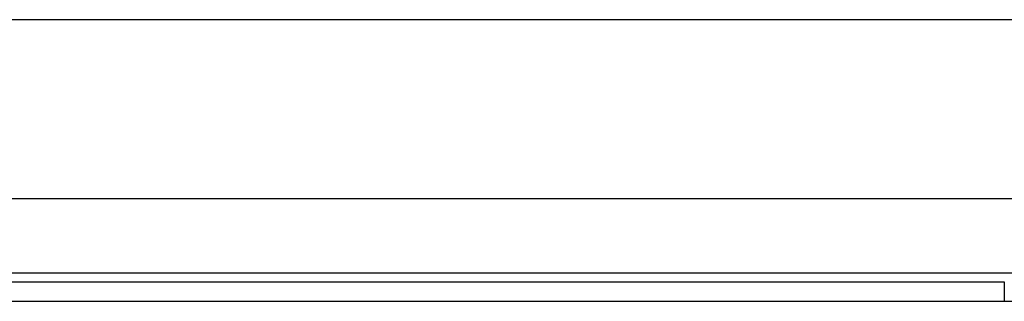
# Model space of a CAD drawing. Header units: inches. Extents: x 14 to 456, y 41 to 215.
# Tile 135 of 256: x 87.224 to 90.655, y 115.955 to 116.938. Entities that reach past the tile are written whole.
import ezdxf

# ---------------------------------------------------------------- set-up
doc = ezdxf.new("R2010")
doc.units = ezdxf.units.IN
doc.header["$MEASUREMENT"] = 0
doc.layers.add('Visible Edges(ANSI)', color=7, linetype='Continuous', lineweight=25)
doc.layers.add('Visible Tangent Edges(ANSI)', color=7, linetype='Continuous', lineweight=25)

msp = doc.modelspace()

# ---------------------------------------------------------------- linework, layer by layer
at = {"layer": 'Visible Edges(ANSI)'}
for p, q in [((62.7297, 116.9375), (108.6657, 116.9375)), ((90.9933, 116.3125), (80.4021, 116.3125)), ((80.7402, 116.0225), (90.6552, 116.0225)), ((90.6552, 115.9545), (80.7402, 115.9545)), ((90.9672, 115.9545), (90.6552, 115.9545))]:
    msp.add_line(p, q, dxfattribs=at)
at = {"layer": 'Visible Tangent Edges(ANSI)'}
for p, q in [((80.6738, 116.0535), (90.7216, 116.0535)), ((90.6552, 116.0225), (90.6552, 115.9545))]:
    msp.add_line(p, q, dxfattribs=at)

doc.saveas('drawing.dxf')
